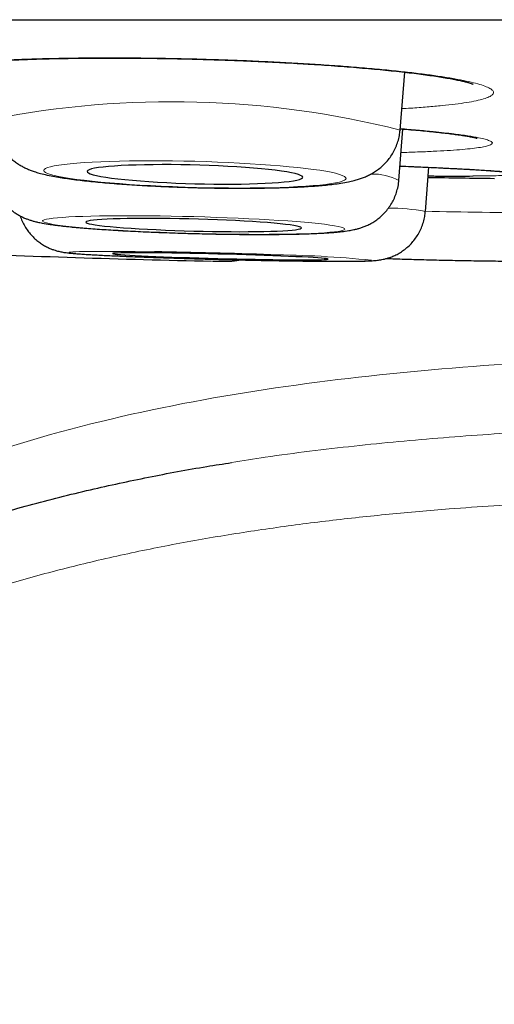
# Model space of a CAD drawing. Header units: millimetres. Extents: x 8 to 960, y 12 to 931.
# Tile 43 of 175: x 558.17 to 560.86, y 443.27 to 448.86. Entities that reach past the tile are written whole.
import ezdxf

# ---------------------------------------------------------------- set-up
doc = ezdxf.new("R2010")
doc.units = ezdxf.units.MM

msp = doc.modelspace()

# ---------------------------------------------------------------- linework, layer by layer
at = {"color": 7, "linetype": 'Continuous', "lineweight": 30}
for p, q in [((545.9754, 448.8604), (579.3103, 448.8604)), ((560.3283, 448.2342), (560.3544, 448.5624)), ((560.3211, 447.9474), (560.3443, 448.2399)), ((560.3283, 448.2342), (560.3279, 448.2323)), ((560.4718, 447.7717), (560.4913, 448.0224)), ((560.4718, 447.7717), (560.471, 447.7709))]:
    msp.add_line(p, q, dxfattribs=at)
at = {"color": 8, "linetype": 'Continuous', "lineweight": 0, "flags": 128}
for points in [[(559.1626, 447.9084), (559.2268, 447.9069), (559.2906, 447.9058), (559.3537, 447.9052), (559.4157, 447.905), (559.4763, 447.9052), (559.5352, 447.9059), (559.592, 447.9069), (559.6463, 447.9084), (559.698, 447.9104), (559.7467, 447.9127), (559.7921, 447.9154), (559.834, 447.9185), (559.8721, 447.9219), (559.9063, 447.9257), (559.9363, 447.9298), (559.9619, 447.9342), (559.9831, 447.9389), (559.9998, 447.9438), (560.0117, 447.9489), (560.0189, 447.9542), (560.0213, 447.9597), (560.0189, 447.9652), (560.0117, 447.9709), (559.9998, 447.9767), (559.9831, 447.9825), (559.9619, 447.9883), (559.9363, 447.994), (559.9063, 447.9997), (559.8721, 448.0053), (559.834, 448.0107), (559.7921, 448.016), (559.7467, 448.0212), (559.698, 448.0261), (559.6463, 448.0307), (559.592, 448.0351), (559.5352, 448.0392), (559.4763, 448.043), (559.4157, 448.0464), (559.3537, 448.0495), (559.2906, 448.0522), (559.2268, 448.0545), (559.1626, 448.0564), (559.0985, 448.0579), (559.0346, 448.0589), (558.9715, 448.0596), (558.9095, 448.0598), (558.8489, 448.0596), (558.7901, 448.0589), (558.7333, 448.0578), (558.6789, 448.0563), (558.6272, 448.0544), (558.5786, 448.0521), (558.5332, 448.0494), (558.4913, 448.0463), (558.4532, 448.0428), (558.419, 448.0391), (558.389, 448.035), (558.3633, 448.0306), (558.3421, 448.0259), (558.3255, 448.021), (558.3135, 448.0159), (558.3063, 448.0106), (558.3039, 448.0051), (558.3063, 447.9995), (558.3135, 447.9938), (558.3255, 447.9881), (558.3421, 447.9823), (558.3633, 447.9765), (558.389, 447.9708), (558.419, 447.9651), (558.4532, 447.9595), (558.4913, 447.954), (558.5332, 447.9487), (558.5786, 447.9436), (558.6272, 447.9387), (558.6789, 447.9341), (558.7333, 447.9297), (558.7901, 447.9256), (558.8489, 447.9218), (558.9095, 447.9184), (558.9715, 447.9153), (559.0346, 447.9126), (559.0985, 447.9103), (559.1626, 447.9084)], [(559.1554, 447.6472), (559.2195, 447.6456), (559.2833, 447.6443), (559.3464, 447.6433), (559.4084, 447.6426), (559.4691, 447.6421), (559.5279, 447.642), (559.5847, 447.6421), (559.6391, 447.6426), (559.6907, 447.6433), (559.7394, 447.6443), (559.7848, 447.6456), (559.8267, 447.6472), (559.8648, 447.6491), (559.899, 447.6512), (559.929, 447.6535), (559.9547, 447.6561), (559.9759, 447.6589), (559.9925, 447.6619), (560.0044, 447.6651), (560.0116, 447.6684), (560.014, 447.6719), (560.0116, 447.6755), (560.0044, 447.6793), (559.9925, 447.6831), (559.9759, 447.687), (559.9547, 447.6909), (559.929, 447.6948), (559.899, 447.6988), (559.8648, 447.7027), (559.8267, 447.7066), (559.7848, 447.7104), (559.7394, 447.7141), (559.6907, 447.7177), (559.6391, 447.7212), (559.5847, 447.7246), (559.5279, 447.7278), (559.4691, 447.7307), (559.4084, 447.7335), (559.3464, 447.7361), (559.2833, 447.7384), (559.2195, 447.7405), (559.1554, 447.7424), (559.0912, 447.744), (559.0274, 447.7453), (558.9643, 447.7463), (558.9023, 447.747), (558.8416, 447.7475), (558.7828, 447.7476), (558.726, 447.7475), (558.6716, 447.747), (558.62, 447.7463), (558.5713, 447.7452), (558.5259, 447.7439), (558.484, 447.7424), (558.4459, 447.7405), (558.4117, 447.7384), (558.3817, 447.7361), (558.356, 447.7335), (558.3348, 447.7307), (558.3182, 447.7277), (558.3063, 447.7245), (558.2991, 447.7212), (558.2967, 447.7177), (558.2991, 447.714), (558.3063, 447.7103), (558.3182, 447.7065), (558.3348, 447.7026), (558.356, 447.6987), (558.3817, 447.6948), (558.4117, 447.6908), (558.4459, 447.6869), (558.484, 447.683), (558.5259, 447.6792), (558.5713, 447.6755), (558.62, 447.6718), (558.6716, 447.6684), (558.726, 447.665), (558.7828, 447.6618), (558.8416, 447.6588), (558.9023, 447.656), (558.9643, 447.6535), (559.0274, 447.6511), (559.0912, 447.649), (559.1554, 447.6472)], [(558.9331, 447.5425), (558.8774, 447.5434), (558.823, 447.5441), (558.7713, 447.5446), (558.7226, 447.545), (558.6772, 447.5452), (558.6352, 447.5453), (558.5971, 447.5452), (558.5629, 447.545), (558.5329, 447.5446), (558.5071, 447.5441), (558.4859, 447.5434), (558.4692, 447.5425), (558.4573, 447.5416), (558.4501, 447.5404), (558.4476, 447.5392), (558.45, 447.5378), (558.4571, 447.5363), (558.469, 447.5347), (558.4856, 447.5331), (558.5068, 447.5313), (558.5325, 447.5294), (558.5624, 447.5275), (558.5966, 447.5255), (558.6347, 447.5235), (558.6765, 447.5214), (558.7219, 447.5193), (558.7706, 447.5172), (558.8222, 447.5151), (558.8766, 447.5131), (558.9333, 447.511), (558.9922, 447.509), (559.0528, 447.507), (559.1148, 447.5051), (559.1779, 447.5032), (559.2417, 447.5014), (559.3059, 447.4997), (559.37, 447.4981), (559.4339, 447.4967), (559.497, 447.4953), (559.559, 447.494), (559.6196, 447.4929), (559.6785, 447.4919), (559.7353, 447.4911), (559.7897, 447.4904), (559.8414, 447.4899), (559.8901, 447.4895), (559.9355, 447.4892), (559.9774, 447.4892), (560.0156, 447.4892), (560.0497, 447.4895), (560.0798, 447.4899), (560.1055, 447.4904), (560.1267, 447.4911), (560.1434, 447.4919), (560.1554, 447.4929), (560.1626, 447.494), (560.165, 447.4953), (560.165, 447.4953)]]:
    msp.add_lwpolyline(points, dxfattribs=at)
at = {"color": 7, "linetype": 'Continuous', "lineweight": 30, "flags": 128}
for points in [[(559.1626, 447.9296), (559.2168, 447.9284), (559.2705, 447.9276), (559.3234, 447.9272), (559.375, 447.9272), (559.425, 447.9277), (559.4729, 447.9286), (559.5184, 447.93), (559.5611, 447.9317), (559.6007, 447.9339), (559.6368, 447.9364), (559.6692, 447.9393), (559.6977, 447.9425), (559.722, 447.946), (559.7419, 447.9498), (559.7573, 447.9539), (559.768, 447.9582), (559.774, 447.9627), (559.7752, 447.9673), (559.7716, 447.9721), (559.7632, 447.9769), (559.7502, 447.9818), (559.7325, 447.9867), (559.7104, 447.9915), (559.684, 447.9963), (559.6535, 448.001), (559.6192, 448.0055), (559.5813, 448.0099), (559.5401, 448.014), (559.496, 448.0179), (559.4492, 448.0215), (559.4002, 448.0248), (559.3494, 448.0277), (559.2971, 448.0303), (559.2437, 448.0326), (559.1897, 448.0344), (559.1355, 448.0358), (559.0815, 448.0369), (559.0282, 448.0375), (558.9759, 448.0376), (558.925, 448.0373), (558.876, 448.0366), (558.8293, 448.0355), (558.7852, 448.034), (558.744, 448.032), (558.7061, 448.0297), (558.6717, 448.027), (558.6413, 448.0239), (558.6148, 448.0205), (558.5927, 448.0169), (558.5751, 448.0129), (558.562, 448.0087), (558.5536, 448.0043), (558.55, 447.9998), (558.5512, 447.9951), (558.5572, 447.9903), (558.568, 447.9854), (558.5833, 447.9805), (558.6032, 447.9756), (558.6275, 447.9708), (558.656, 447.9661), (558.6884, 447.9615), (558.7246, 447.9571), (558.7642, 447.9528), (558.8069, 447.9488), (558.8524, 447.9451), (558.9003, 447.9416), (558.9502, 447.9385), (559.0019, 447.9357), (559.0547, 447.9333), (559.1085, 447.9312), (559.1626, 447.9296)], [(559.1554, 447.6608), (559.2095, 447.6595), (559.2632, 447.6585), (559.3161, 447.6577), (559.3677, 447.6573), (559.4177, 447.6571), (559.4656, 447.6572), (559.5111, 447.6577), (559.5538, 447.6584), (559.5934, 447.6594), (559.6295, 447.6606), (559.662, 447.6622), (559.6904, 447.664), (559.7147, 447.666), (559.7346, 447.6683), (559.75, 447.6708), (559.7607, 447.6734), (559.7667, 447.6762), (559.7679, 447.6792), (559.7643, 447.6823), (559.756, 447.6855), (559.7429, 447.6888), (559.7252, 447.6921), (559.7031, 447.6954), (559.6767, 447.6987), (559.6462, 447.702), (559.6119, 447.7053), (559.574, 447.7084), (559.5328, 447.7115), (559.4887, 447.7144), (559.4419, 447.7172), (559.393, 447.7198), (559.3421, 447.7222), (559.2898, 447.7243), (559.2364, 447.7263), (559.1825, 447.728), (559.1282, 447.7294), (559.0743, 447.7306), (559.0209, 447.7315), (558.9686, 447.7321), (558.9177, 447.7324), (558.8688, 447.7324), (558.822, 447.7322), (558.7779, 447.7316), (558.7367, 447.7307), (558.6988, 447.7296), (558.6645, 447.7282), (558.634, 447.7265), (558.6076, 447.7246), (558.5855, 447.7225), (558.5678, 447.7201), (558.5547, 447.7175), (558.5464, 447.7148), (558.5428, 447.7119), (558.544, 447.7088), (558.55, 447.7057), (558.5607, 447.7025), (558.5761, 447.6992), (558.596, 447.6958), (558.6203, 447.6925), (558.6487, 447.6892), (558.6812, 447.6859), (558.7173, 447.6827), (558.7569, 447.6796), (558.7996, 447.6766), (558.8451, 447.6738), (558.893, 447.6711), (558.943, 447.6686), (558.9946, 447.6663), (559.0475, 447.6642), (559.1012, 447.6624), (559.1554, 447.6608)], [(559.9191, 447.5016), (559.9167, 447.5027), (559.9095, 447.504), (559.8977, 447.5054), (559.8812, 447.5069), (559.8602, 447.5084), (559.8349, 447.5101), (559.8054, 447.5117), (559.772, 447.5135), (559.735, 447.5152), (559.6946, 447.517), (559.6512, 447.5188), (559.6051, 447.5205), (559.5567, 447.5222), (559.5063, 447.5239), (559.4543, 447.5256), (559.4011, 447.5272), (559.3473, 447.5287), (559.2931, 447.5301), (559.239, 447.5314), (559.1854, 447.5326), (559.1328, 447.5337), (559.0816, 447.5346), (559.0321, 447.5354), (558.9847, 447.5361), (558.9399, 447.5366), (558.8979, 447.537), (558.8591, 447.5372), (558.8239, 447.5373), (558.7924, 447.5372), (558.7649, 447.5369), (558.7416, 447.5365), (558.7228, 447.536), (558.7086, 447.5353), (558.699, 447.5344), (558.6942, 447.5334), (558.6942, 447.5323), (558.6989, 447.5311), (558.7084, 447.5298), (558.7226, 447.5284), (558.7414, 447.5268), (558.7646, 447.5252), (558.792, 447.5236), (558.8235, 447.5219), (558.8587, 447.5201), (558.8974, 447.5184), (558.9394, 447.5166), (558.9842, 447.5148), (559.0315, 447.5131), (559.081, 447.5114), (559.1322, 447.5097), (559.1848, 447.5081), (559.2384, 447.5066), (559.2924, 447.5051), (559.3466, 447.5037), (559.4005, 447.5025), (559.4537, 447.5013), (559.5056, 447.5003), (559.5561, 447.4994), (559.6045, 447.4987), (559.6507, 447.4981), (559.6941, 447.4977), (559.7345, 447.4974), (559.7716, 447.4972), (559.805, 447.4972), (559.8345, 447.4974), (559.8599, 447.4977), (559.881, 447.4982), (559.8975, 447.4988), (559.9094, 447.4996), (559.9166, 447.5005), (559.9191, 447.5016)]]:
    msp.add_lwpolyline(points, dxfattribs=at)
at = {"color": 8, "linetype": 'Continuous', "lineweight": 0}
for centre, radius, start, end in [((559.0318, 443.0789), 5.3158, 75.8839, 101.0607), ((560.176, 447.6814), 0.303, 61.3909, 92.2748), ((560.2765, 446.7769), 1.0138, 78.8973, 90.7529), ((561.3293, 485.6401), 37.8766, 268.70063, 269.19216), ((561.2812, 479.5075), 31.744, 269.12279, 270.37437), ((559.5316, 441.1214), 6.4053, 84.32447, 89.43935)]:
    msp.add_arc(centre, radius, start, end, dxfattribs=at)
at = {"color": 7, "linetype": 'Continuous', "lineweight": 30}
for centre, radius, start, end in [((562.6429, 577.9475), 130, 269.049736, 269.215851), ((560.9664, 525.4657), 77.9946, 267.608459, 268.743868), ((558.2872, 407.6086), 39.9392, 88.12459, 89.07339)]:
    msp.add_arc(centre, radius, start, end, dxfattribs=at)
at = {"color": 8, "linetype": 'Continuous', "lineweight": 0}
for points, knots in [([(559.8296, 448.6084), (559.7856, 448.6111), (559.6975, 448.6164), (559.5602, 448.6233), (559.4206, 448.6294), (559.2793, 448.6344), (559.1373, 448.6384), (558.9954, 448.6413), (558.8548, 448.6433), (558.7166, 448.6441), (558.5817, 448.6438), (558.4509, 448.6425), (558.3252, 448.6401), (558.2057, 448.6366), (558.0932, 448.6321), (557.9882, 448.6266), (557.8916, 448.6201), (557.8042, 448.6128), (557.7267, 448.6045), (557.6594, 448.5955), (557.6028, 448.5857), (557.5573, 448.5752), (557.5237, 448.5642), (557.5017, 448.5526), (557.4914, 448.5406), (557.493, 448.5283), (557.5069, 448.5157), (557.5327, 448.5029), (557.5699, 448.4901), (557.6185, 448.4772), (557.6784, 448.4645), (557.7489, 448.4519), (557.8297, 448.4397), (557.9157, 448.4282), (557.9791, 448.421), (558.0089, 448.4177)], [0, 0, 0, 0, 0.030354, 0.060816, 0.091278, 0.121631, 0.151985, 0.182447, 0.212909, 0.243263, 0.273617, 0.304079, 0.334541, 0.364894, 0.395248, 0.42571, 0.456172, 0.486526, 0.516879, 0.547342, 0.577804, 0.608157, 0.638511, 0.668973, 0.699435, 0.729789, 0.760142, 0.790604, 0.821067, 0.85142, 0.881774, 0.912236, 0.942698, 0.973052, 1, 1, 1, 1]), ([(560.3379, 448.3554), (560.3546, 448.3563), (560.406, 448.3591), (560.483, 448.3648), (560.5684, 448.3723), (560.6435, 448.3808), (560.708, 448.39), (560.7618, 448.4), (560.8044, 448.4106), (560.8354, 448.4217), (560.8544, 448.4334), (560.8615, 448.4455), (560.8568, 448.4579), (560.8403, 448.4706), (560.8116, 448.4834), (560.7713, 448.4963), (560.7198, 448.5091), (560.6575, 448.5218), (560.5844, 448.5343), (560.5012, 448.5465), (560.4088, 448.5583), (560.3077, 448.5696), (560.1984, 448.5803), (560.0817, 448.5905), (559.959, 448.6), (559.8727, 448.6056), (559.8296, 448.6084)], [0, 0, 0, 0, 0.020507, 0.063168, 0.105828, 0.148337, 0.190846, 0.233507, 0.276167, 0.318676, 0.361185, 0.403845, 0.446506, 0.489015, 0.531523, 0.574184, 0.616844, 0.659353, 0.701862, 0.744523, 0.787183, 0.829692, 0.872193, 0.914846, 0.957499, 1, 1, 1, 1]), ([(560.6335, 448.2122), (560.6153, 448.2144), (560.5791, 448.2188), (560.5107, 448.226), (560.429, 448.2338), (560.3622, 448.2393), (560.3289, 448.242)], [0, 0, 0, 0, 0.215261, 0.430523, 0.716204, 1, 1, 1, 1]), ([(560.3337, 448.1067), (560.3401, 448.1068), (560.3817, 448.1078), (560.4505, 448.1102), (560.5386, 448.1141), (560.6163, 448.1186), (560.684, 448.1237), (560.741, 448.1294), (560.7865, 448.1357), (560.8206, 448.1425), (560.8431, 448.1497), (560.8538, 448.1572), (560.8522, 448.1652), (560.8387, 448.1734), (560.8135, 448.1818), (560.7734, 448.1911), (560.7161, 448.2013), (560.661, 448.2086), (560.6335, 448.2122)], [0, 0, 0, 0, 0.01163, 0.075307, 0.138985, 0.202889, 0.266794, 0.330471, 0.394149, 0.458053, 0.521958, 0.585635, 0.649313, 0.713217, 0.777122, 0.840799, 0.9204, 1, 1, 1, 1]), ([(560.8042, 448.0061), (560.7868, 448.0072), (560.7521, 448.0094), (560.6866, 448.013), (560.6076, 448.0172), (560.5118, 448.0217), (560.4186, 448.0259), (560.3539, 448.0285), (560.3276, 448.0296)], [0, 0, 0, 0, 0.14477, 0.290124, 0.480269, 0.670414, 0.866083, 1, 1, 1, 1]), ([(560.7434, 447.9732), (560.7673, 447.9734), (560.8159, 447.9738), (560.875, 447.9749), (560.924, 447.9764), (560.9617, 447.9782), (560.988, 447.9804), (561.0022, 447.9829), (561.0044, 447.9857), (560.9948, 447.9889), (560.9732, 447.9923), (560.9366, 447.9963), (560.8831, 448.0009), (560.8306, 448.0044), (560.8042, 448.0061)], [0, 0, 0, 0, 0.0784398, 0.1596512, 0.2385698, 0.3174884, 0.3986998, 0.4799111, 0.5588297, 0.6377483, 0.7189597, 0.800171, 0.8995309, 1, 1, 1, 1]), ([(562.6429, 446.9584), (562.3261, 446.9558), (561.6924, 446.9508), (560.7428, 446.8996), (559.7962, 446.8052), (558.858, 446.6482), (558.0532, 446.4326), (557.3868, 446.1789), (556.8527, 445.9167), (556.3499, 445.5985), (555.8904, 445.2197), (555.4896, 444.7788), (555.1608, 444.2824), (554.9109, 443.7404), (554.812, 443.3566), (554.7625, 443.1646)], [0, 0, 0, 0, 0.10003, 0.200056, 0.300173, 0.400239, 0.500131, 0.562636, 0.625145, 0.687668, 0.750125, 0.812616, 0.875055, 0.937489, 1, 1, 1, 1]), ([(559.3705, 446.3465), (559.4344, 446.3567), (559.6657, 446.3938), (560.0668, 446.4423), (560.5759, 446.4904), (561.0888, 446.5241), (561.6056, 446.5467), (561.9509, 446.5536), (562.1238, 446.557)], [0, 0, 0, 0, 0.070438, 0.254873, 0.439315, 0.626007, 0.812702, 1, 1, 1, 1]), ([(562.6429, 446.1536), (562.4732, 446.1529), (562.1337, 446.1516), (561.6244, 446.1396), (561.1154, 446.1184), (560.6623, 446.0891), (560.2656, 446.0545), (559.925, 446.0178), (559.5848, 445.9734), (559.2455, 445.9204), (558.9072, 445.8575), (558.5752, 445.7848), (558.2499, 445.7017), (557.9667, 445.6172), (557.721, 445.5338), (557.5121, 445.4552), (557.3058, 445.3692), (557.1027, 445.2752), (556.9037, 445.1724), (556.7078, 445.059), (556.5162, 444.9341), (556.3307, 444.7968), (556.1586, 444.6508), (556.0014, 444.4967), (555.8743, 444.3526), (555.7711, 444.219), (555.6883, 444.0989), (555.6078, 443.9674), (555.5317, 443.8243), (555.4615, 443.6686), (555.4003, 443.509), (555.3675, 443.4001), (555.3511, 443.3456)], [0, 0, 0, 0, 0.060652, 0.121304, 0.182146, 0.242987, 0.283975, 0.324968, 0.365955, 0.407177, 0.448407, 0.489624, 0.529352, 0.569076, 0.595769, 0.622468, 0.649157, 0.675862, 0.70258, 0.729277, 0.756752, 0.784251, 0.811707, 0.837412, 0.863114, 0.880735, 0.898371, 0.915991, 0.93682, 0.95765, 0.978824, 1, 1, 1, 1])]:
    msp.add_open_spline(points, degree=3, knots=knots, dxfattribs=at)
at = {"color": 7, "linetype": 'Continuous', "lineweight": 30}
for points, knots in [([(557.6088, 448.5779), (557.6087, 448.5778), (557.6084, 448.5777), (557.6116, 448.5789), (557.6186, 448.5809), (557.6299, 448.5839), (557.6457, 448.5874), (557.6663, 448.5914), (557.6913, 448.5956), (557.7211, 448.5999), (557.7552, 448.6042), (557.7938, 448.6086), (557.837, 448.6128), (557.8845, 448.6169), (557.936, 448.6209), (557.9914, 448.6245), (558.0503, 448.6279), (558.1125, 448.631), (558.1776, 448.6338), (558.2454, 448.6363), (558.3154, 448.6383), (558.3875, 448.64), (558.4612, 448.6413), (558.5363, 448.6422), (558.613, 448.6428), (558.6914, 448.6429), (558.7719, 448.6427), (558.8539, 448.6421), (558.937, 448.6411), (559.0207, 448.6398), (559.1046, 448.6381), (559.1886, 448.636), (559.2724, 448.6335), (559.356, 448.6307), (559.4392, 448.6275), (559.5217, 448.624), (559.6034, 448.6201), (559.6839, 448.6159), (559.7566, 448.6118), (559.8157, 448.6082), (559.8739, 448.6045), (559.9372, 448.6001), (560.0102, 448.5947), (560.0809, 448.5891), (560.1492, 448.5832), (560.2149, 448.5772), (560.2778, 448.5709), (560.3378, 448.5644), (560.3944, 448.5579), (560.4475, 448.5512), (560.4969, 448.5445), (560.5427, 448.5377), (560.5845, 448.531), (560.622, 448.5244), (560.6549, 448.5179), (560.682, 448.5121), (560.7041, 448.5068), (560.7207, 448.5022), (560.7329, 448.4985), (560.7403, 448.4959), (560.7438, 448.4944), (560.7436, 448.4945), (560.7435, 448.4946)], [0, 0, 0, 0, 0.004516, 0.015458, 0.027528, 0.040712, 0.054921, 0.070009, 0.0858, 0.101873, 0.118347, 0.135364, 0.152818, 0.170625, 0.18871, 0.207007, 0.225458, 0.244009, 0.26261, 0.281209, 0.299761, 0.318232, 0.336594, 0.354826, 0.372928, 0.391185, 0.409706, 0.428299, 0.446935, 0.46558, 0.484194, 0.50275, 0.521214, 0.539789, 0.558347, 0.576898, 0.595453, 0.614022, 0.632614, 0.646513, 0.656299, 0.674798, 0.693247, 0.711666, 0.730064, 0.748446, 0.76682, 0.785186, 0.803529, 0.821629, 0.839726, 0.857752, 0.875642, 0.893319, 0.910685, 0.927623, 0.942149, 0.957433, 0.97082, 0.983294, 0.994746, 1, 1, 1, 1]), ([(558.0122, 448.2959), (558.0122, 448.2948), (558.0118, 448.2817), (558.0151, 448.257), (558.0221, 448.2229), (558.033, 448.1906), (558.0468, 448.1606), (558.0632, 448.133), (558.0817, 448.1081), (558.1016, 448.086), (558.1224, 448.0669), (558.1435, 448.0505), (558.1646, 448.0366), (558.1855, 448.0248), (558.2064, 448.0147), (558.228, 448.0058), (558.2515, 447.9974), (558.2796, 447.9889), (558.3141, 447.9803), (558.3536, 447.9721), (558.3957, 447.9647), (558.439, 447.9582), (558.4847, 447.9521), (558.5334, 447.9463), (558.5838, 447.941), (558.636, 447.9361), (558.69, 447.9315), (558.7459, 447.9272), (558.8033, 447.9233), (558.8622, 447.9197), (558.9224, 447.9164), (558.9835, 447.9135), (559.0453, 447.911), (559.1051, 447.9089), (559.1443, 447.9078), (559.1627, 447.9073)], [0, 0, 0, 0, 0.002193, 0.024481, 0.046237, 0.067516, 0.088358, 0.108786, 0.128808, 0.148423, 0.167652, 0.186592, 0.205501, 0.224761, 0.24497, 0.267064, 0.292429, 0.323417, 0.364959, 0.413776, 0.456905, 0.497451, 0.540156, 0.581179, 0.621186, 0.660547, 0.69947, 0.738083, 0.776472, 0.814696, 0.852798, 0.890811, 0.928762, 0.96667, 1, 1, 1, 1]), ([(559.1627, 447.9073), (559.1736, 447.907), (559.2054, 447.9062), (559.2579, 447.9051), (559.3199, 447.9043), (559.3812, 447.9038), (559.4416, 447.9037), (559.5007, 447.904), (559.5584, 447.9048), (559.6145, 447.9059), (559.6688, 447.9075), (559.721, 447.9094), (559.7711, 447.9118), (559.8191, 447.9147), (559.8649, 447.918), (559.9087, 447.9219), (559.9511, 447.9266), (559.9934, 447.9323), (560.0314, 447.939), (560.0643, 447.9464), (560.0908, 447.9539), (560.1144, 447.9619), (560.1374, 447.9712), (560.1603, 447.9823), (560.1834, 447.9957), (560.2066, 448.0118), (560.2296, 448.031), (560.2516, 448.0534), (560.2719, 448.0787), (560.2898, 448.1067), (560.3049, 448.137), (560.3165, 448.169), (560.3248, 448.2015), (560.327, 448.2235), (560.328, 448.2341)], [0, 0, 0, 0, 0.019974, 0.057948, 0.095939, 0.13396, 0.172029, 0.210168, 0.248403, 0.286767, 0.325302, 0.364066, 0.403138, 0.442639, 0.482749, 0.523771, 0.566241, 0.611255, 0.661518, 0.697804, 0.725491, 0.74993, 0.771889, 0.792486, 0.812581, 0.832656, 0.852987, 0.873688, 0.894696, 0.915906, 0.937233, 0.958621, 0.980044, 1, 1, 1, 1]), ([(560.3289, 448.2412), (560.3398, 448.2403), (560.3706, 448.2378), (560.4178, 448.2337), (560.4704, 448.2288), (560.5193, 448.2239), (560.5645, 448.219), (560.6056, 448.2142), (560.6427, 448.2094), (560.6753, 448.2048), (560.7034, 448.2004), (560.7237, 448.1968), (560.7379, 448.1941), (560.7488, 448.1918), (560.758, 448.1896), (560.7635, 448.1881), (560.7659, 448.1873), (560.7653, 448.1875), (560.7652, 448.1875)], [0, 0, 0, 0, 0.044631, 0.125618, 0.205987, 0.28619, 0.366114, 0.445457, 0.524083, 0.601778, 0.678216, 0.7529, 0.797544, 0.840187, 0.898581, 0.951434, 0.998385, 1, 1, 1, 1]), ([(558.0049, 448.0093), (558.0049, 448.0084), (558.0045, 447.9956), (558.0077, 447.9714), (558.0146, 447.9375), (558.0254, 447.9055), (558.0391, 447.8756), (558.0555, 447.8482), (558.0739, 447.8235), (558.0939, 447.8016), (558.1148, 447.7827), (558.1359, 447.7667), (558.1565, 447.7535), (558.1762, 447.7429), (558.195, 447.7342), (558.213, 447.7272), (558.2308, 447.7212), (558.2495, 447.7158), (558.271, 447.7105), (558.3004, 447.7045), (558.3347, 447.6988), (558.3741, 447.6935), (558.4126, 447.689), (558.4539, 447.6846), (558.4985, 447.6805), (558.5451, 447.6766), (558.594, 447.6729), (558.645, 447.6694), (558.6981, 447.666), (558.7531, 447.6628), (558.8098, 447.6598), (558.8681, 447.657), (558.9276, 447.6544), (558.9881, 447.652), (559.0493, 447.6499), (559.1052, 447.6481), (559.1406, 447.6471), (559.1554, 447.6467)], [0, 0, 0, 0, 0.001674, 0.0232624, 0.0442944, 0.0648145, 0.0848497, 0.1044075, 0.1234772, 0.1420215, 0.1599738, 0.17726, 0.1938834, 0.2100493, 0.2262323, 0.2429872, 0.261145, 0.2819451, 0.3073548, 0.3414084, 0.3965943, 0.438383, 0.477717, 0.519204, 0.5590886, 0.5980526, 0.6364506, 0.6744742, 0.7122382, 0.7498162, 0.7872583, 0.8245999, 0.8618671, 0.8990802, 0.936255, 0.9734051, 1, 1, 1, 1]), ([(560.3276, 448.0295), (560.3496, 448.0286), (560.3939, 448.0267), (560.457, 448.024), (560.5176, 448.0212), (560.5749, 448.0185), (560.6287, 448.0158), (560.679, 448.0132), (560.7258, 448.0106), (560.7689, 448.0081), (560.808, 448.0056), (560.8431, 448.0032), (560.874, 448.0009), (560.9, 447.9988), (560.9185, 447.9971), (560.933, 447.9957), (560.9439, 447.9945), (560.9518, 447.9935), (560.9556, 447.9928), (560.9554, 447.9929), (560.9553, 447.9929)], [0, 0, 0, 0, 0.0631109, 0.1271324, 0.1910919, 0.2548745, 0.3183728, 0.3814049, 0.4447489, 0.5078723, 0.5707496, 0.6333232, 0.6954818, 0.757023, 0.8143749, 0.8478786, 0.8984026, 0.9439369, 0.9831406, 1, 1, 1, 1]), ([(560.4875, 447.9733), (560.5162, 447.9732), (560.5782, 447.9728), (560.6618, 447.9728), (560.7186, 447.9729), (560.7426, 447.9732), (560.7434, 447.9732)], [0, 0, 0, 0, 0.29805, 0.642968, 0.987887, 1, 1, 1, 1]), ([(559.1554, 447.6467), (559.1662, 447.6464), (559.1977, 447.6456), (559.2497, 447.6445), (559.311, 447.6433), (559.3716, 447.6424), (559.4312, 447.6418), (559.4896, 447.6415), (559.5464, 447.6414), (559.6016, 447.6416), (559.6547, 447.642), (559.7057, 447.6428), (559.7544, 447.6438), (559.8007, 447.6451), (559.8444, 447.6467), (559.8856, 447.6487), (559.9245, 447.651), (559.9618, 447.6538), (559.999, 447.6575), (560.0326, 447.662), (560.0615, 447.6674), (560.0844, 447.6729), (560.1036, 447.6785), (560.1237, 447.6856), (560.1447, 447.6946), (560.167, 447.706), (560.1901, 447.7205), (560.2136, 447.7383), (560.2364, 447.7594), (560.2577, 447.7838), (560.2767, 447.8109), (560.2929, 447.8403), (560.3059, 447.8716), (560.3153, 447.9055), (560.3203, 447.931), (560.3207, 447.9455), (560.3208, 447.9474)], [0, 0, 0, 0, 0.019561, 0.056751, 0.093953, 0.131175, 0.168427, 0.205724, 0.243082, 0.280522, 0.31807, 0.355763, 0.393651, 0.431806, 0.47034, 0.509429, 0.549381, 0.590781, 0.634952, 0.685897, 0.721961, 0.742991, 0.762025, 0.779703, 0.79702, 0.814454, 0.832564, 0.851518, 0.871162, 0.891263, 0.911643, 0.93219, 0.952838, 0.973547, 0.996468, 1, 1, 1, 1]), ([(558.1702, 447.7464), (558.1708, 447.7443), (558.1743, 447.7317), (558.1841, 447.7098), (558.1992, 447.6814), (558.217, 447.6557), (558.2367, 447.6326), (558.2578, 447.6124), (558.2798, 447.595), (558.3018, 447.5805), (558.3232, 447.569), (558.3429, 447.5602), (558.3605, 447.5536), (558.3759, 447.5489), (558.3894, 447.5454), (558.4015, 447.5427), (558.4131, 447.5406), (558.4253, 447.5387), (558.4399, 447.5368), (558.4589, 447.5347), (558.4827, 447.5326), (558.5114, 447.5305), (558.543, 447.5284), (558.5783, 447.5263), (558.6162, 447.5243), (558.657, 447.5222), (558.7005, 447.5202), (558.7468, 447.5181), (558.7956, 447.5161), (558.8469, 447.5141), (558.9002, 447.5121), (558.9555, 447.5101), (559.0125, 447.5082), (559.0709, 447.5063), (559.1304, 447.5045), (559.1907, 447.5028), (559.2516, 447.5011), (559.3127, 447.4995), (559.3738, 447.498), (559.4346, 447.4966), (559.4948, 447.4953), (559.554, 447.4941), (559.6121, 447.493), (559.6687, 447.492), (559.7235, 447.4912), (559.7764, 447.4905), (559.827, 447.4899), (559.8751, 447.4895), (559.9206, 447.4892), (559.9632, 447.489), (560.0029, 447.489), (560.0394, 447.4891), (560.0729, 447.4894), (560.1033, 447.4899), (560.1311, 447.4906), (560.1579, 447.4916), (560.1788, 447.4928), (560.1975, 447.4947), (560.2108, 447.4964), (560.2241, 447.4986), (560.2391, 447.5017), (560.2565, 447.5063), (560.2765, 447.5129), (560.2992, 447.5223), (560.3239, 447.5352), (560.3491, 447.5516), (560.3737, 447.5715), (560.3966, 447.5945), (560.4173, 447.6203), (560.4352, 447.6485), (560.45, 447.6788), (560.4612, 447.7108), (560.4687, 447.7418), (560.4706, 447.7623), (560.4715, 447.7716)], [0, 0, 0, 0, 0.001911, 0.011858, 0.021548, 0.030979, 0.04014, 0.049009, 0.057546, 0.065674, 0.073273, 0.080206, 0.086475, 0.092312, 0.098109, 0.104249, 0.111205, 0.119702, 0.130964, 0.148051, 0.169506, 0.189004, 0.209698, 0.229339, 0.248488, 0.267375, 0.286103, 0.304728, 0.323284, 0.341791, 0.360263, 0.378708, 0.397134, 0.415546, 0.433947, 0.45234, 0.470729, 0.489114, 0.507499, 0.525885, 0.544273, 0.562665, 0.581065, 0.599475, 0.617898, 0.636338, 0.654802, 0.673296, 0.691833, 0.710426, 0.7291, 0.747894, 0.76687, 0.786147, 0.805971, 0.826961, 0.85148, 0.862237, 0.869625, 0.876265, 0.882593, 0.888951, 0.89584, 0.903638, 0.912322, 0.921578, 0.931178, 0.941008, 0.950989, 0.96107, 0.971217, 0.981408, 0.991628, 1, 1, 1, 1]), ([(560.251, 447.505), (560.263, 447.5046), (560.2914, 447.5035), (560.339, 447.5019), (560.393, 447.5003), (560.449, 447.4987), (560.5065, 447.4972), (560.5653, 447.4959), (560.6252, 447.4946), (560.6859, 447.4935), (560.747, 447.4924), (560.8084, 447.4916), (560.8697, 447.4908), (560.9306, 447.4901), (560.9908, 447.4896), (561.0501, 447.4893), (561.1082, 447.4891), (561.1647, 447.489), (561.2195, 447.489), (561.2723, 447.4892), (561.3229, 447.4896), (561.371, 447.4901), (561.4165, 447.4907), (561.4592, 447.4915), (561.499, 447.4924), (561.5359, 447.4935), (561.5699, 447.4948), (561.6014, 447.4963), (561.6316, 447.4982), (561.658, 447.5004), (561.6799, 447.503), (561.6977, 447.5059), (561.7124, 447.5088), (561.7272, 447.5123), (561.7379, 447.5157), (561.7427, 447.5172)], [0, 0, 0, 0, 0.024009, 0.056589, 0.089083, 0.121514, 0.153898, 0.186247, 0.218571, 0.250877, 0.283171, 0.315459, 0.347746, 0.380036, 0.412333, 0.444643, 0.476971, 0.509326, 0.541717, 0.574153, 0.606652, 0.639234, 0.671927, 0.704777, 0.737849, 0.771253, 0.80518, 0.840003, 0.876571, 0.917471, 0.948049, 0.963473, 0.977321, 0.98999, 1, 1, 1, 1]), ([(559.2629, 447.4897), (559.2707, 447.4896), (559.2874, 447.4893), (559.3087, 447.4891), (559.3284, 447.489), (559.3425, 447.489), (559.354, 447.4893), (559.3629, 447.4896), (559.3717, 447.4902), (559.3817, 447.4911), (559.3942, 447.4927), (559.4059, 447.4946), (559.4136, 447.4964), (559.4159, 447.497)], [0, 0, 0, 0, 0.141745, 0.305298, 0.473635, 0.655289, 0.750083, 0.813912, 0.857008, 0.897121, 0.93672, 0.980563, 1, 1, 1, 1]), ([(556.7365, 445.5276), (556.7702, 445.5459), (556.8636, 445.5967), (557.0204, 445.6726), (557.2166, 445.761), (557.4265, 445.8467), (557.6496, 445.9291), (557.9137, 446.0173), (558.2198, 446.1071), (558.5611, 446.1927), (558.8979, 446.2646), (559.1654, 446.3151), (559.3235, 446.3393), (559.3705, 446.3465)], [0, 0, 0, 0, 0.041337, 0.114682, 0.18803, 0.273797, 0.359593, 0.445369, 0.575155, 0.704951, 0.826671, 0.94842, 1, 1, 1, 1])]:
    msp.add_open_spline(points, degree=3, knots=knots, dxfattribs=at)

doc.saveas('drawing.dxf')
